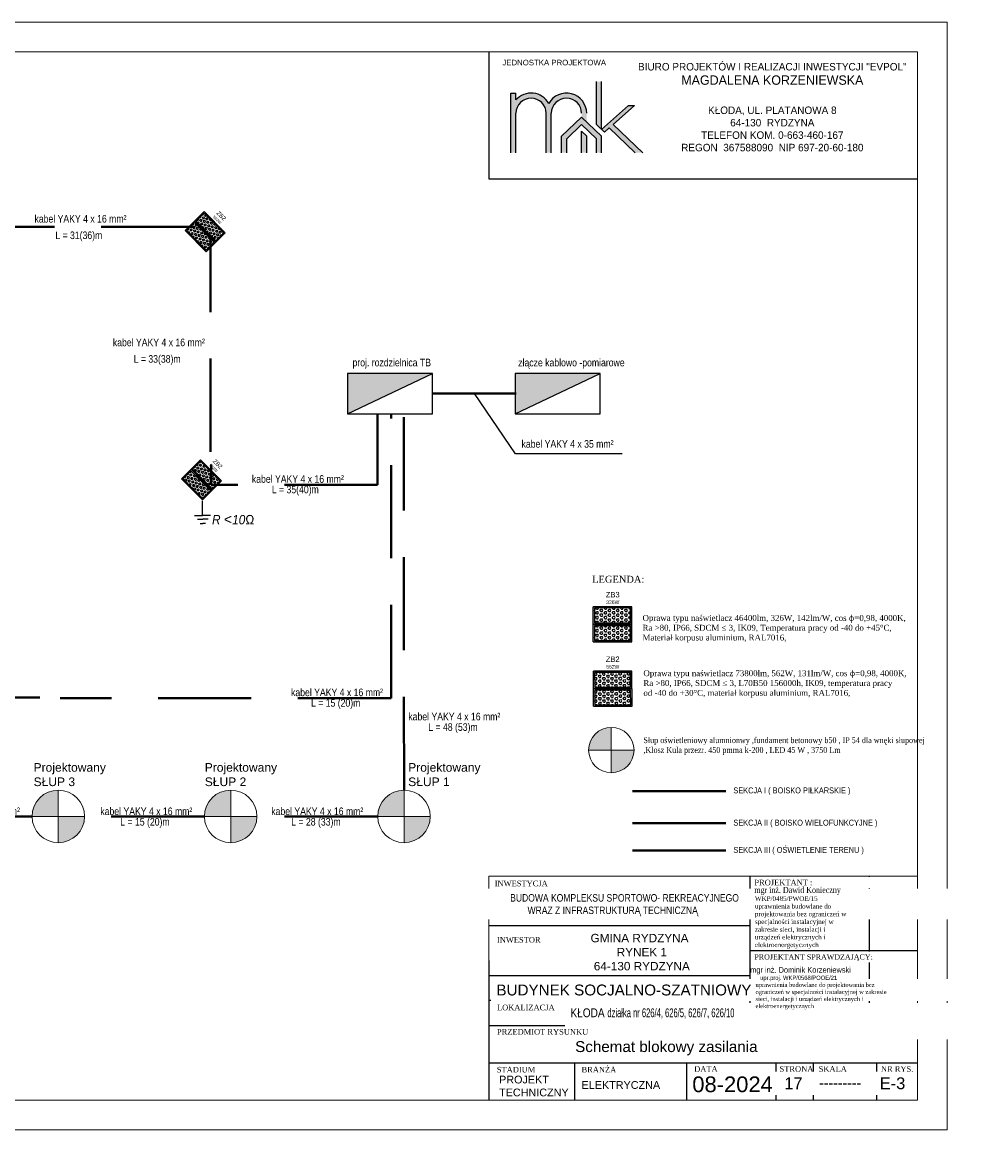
# Model space of a CAD drawing. Header units: millimetres. Extents: x 76855 to 99678, y -15103 to -11972.
# Tile 23 of 28: x 87276 to 89862, y -14942 to -11972. Entities that reach past the tile are written whole.
import ezdxf
from ezdxf.enums import TextEntityAlignment as Align

# ---------------------------------------------------------------- set-up
doc = ezdxf.new("R2010")
doc.units = ezdxf.units.MM
doc.header["$LTSCALE"] = 100
doc.header["$MEASUREMENT"] = 0
doc.linetypes.add('DASHED', pattern=[0.75, 0.5, -0.25])
for name, color, linetype in [('! OPISY', 4, 'Continuous'), ('DRZWI', 7, 'Continuous'), ('Elektryczna', 174, 'Continuous'), ('Instalacja elektryczna', 3, 'Continuous'), ('LL_PODSTAWOWE', 1, 'Continuous'), ('New_ANALIZA.PZT', 7, 'Continuous'), ('New_LEGENDA', 7, 'Continuous'), ('Okno', 4, 'Continuous'), ('Warstwa3', 3, 'Continuous'), ('Warstwa4', 4, 'Continuous'), ('wyposażenie', 4, 'Continuous')]:
    doc.layers.add(name, color=color, linetype=linetype)
doc.layers.add('_To_TABEL_RYSUNK', color=7, linetype='Continuous', lineweight=25)
doc.layers.add('Wentyl', color=4, linetype='Continuous', lineweight=18)
doc.styles.add('styl2', font='TIMES.TTF', dxfattribs={"height": 150})
doc.styles.add('styl3', font='txt.shx', dxfattribs={"height": 100})
doc.styles.add('styl4', font='TIMES.TTF', dxfattribs={"height": 100})
doc.styles.add('style4', font='TIMES.TTF', dxfattribs={"height": 15})
pattern_1 = [(0, (-79.0357, -48.8214), (0, 2.598076), [1.5, -3]), (120, (-79.0357, -48.8214), (-2.25, -1.29904), [1.5, -3]), (60, (-77.5357, -48.8214), (-2.25, 1.29904), [1.5, -3])]
pattern_2 = [(0, (-79.0357, -29.4214), (0, 2.598076), [1.5, -3]), (120, (-79.0357, -29.4214), (-2.25, -1.29904), [1.5, -3]), (60, (-77.5357, -29.4214), (-2.25, 1.29904), [1.5, -3])]

# ---------------------------------------------------------------- blocks, each defined once
blk = doc.blocks.new('P6Z4M9N8L0')
h = blk.add_hatch(color=256)
h.dxf.hatch_style = 1
h.paths.add_polyline_path([(-21.2, 19.2), (-21.2, 0.1), (21.2, 0.1), (21.2, 19.2)])
h.paths.add_polyline_path([(-19.8, 17.8), (-19.8, 1.6), (19.8, 1.6), (19.8, 17.8)], flags=16)
h = blk.add_hatch()
h.set_pattern_fill('HEX', color=256, scale=12)
h.set_pattern_definition(pattern_2)
h.paths.add_polyline_path([(-19.8, 17.8), (-19.8, 1.6), (19.8, 1.6), (19.8, 17.8)])
h = blk.add_hatch(color=256)
h.dxf.hatch_style = 1
h.paths.add_polyline_path([(-21.2, -0.1), (-21.2, -19.2), (21.2, -19.2), (21.2, -0.1)])
h.paths.add_polyline_path([(-19.8, -1.6), (-19.8, -17.8), (19.8, -17.8), (19.8, -1.6)], flags=16)
h = blk.add_hatch()
h.set_pattern_fill('HEX', color=256, scale=12)
h.set_pattern_definition(pattern_1)
h.paths.add_polyline_path([(-19.8, -1.6), (-19.8, -17.8), (19.8, -17.8), (19.8, -1.6)])
for p, q in [((21.2, 19.2), (-21.2, 19.2)), ((-21.2, -19.2), (-21.2, 19.2)), ((-19.8, 17.8), (-19.8, 1.6)), ((19.8, 17.8), (-19.8, 17.8)), ((19.8, 1.6), (19.8, 17.8)), ((21.2, -19.2), (21.2, 19.2)), ((-21.2, 0.1), (21.2, 0.1)), ((-19.8, 1.6), (19.8, 1.6)), ((21.2, -0.1), (-21.2, -0.1)), ((-19.8, -1.6), (-19.8, -17.8)), ((19.8, -1.6), (-19.8, -1.6)), ((19.8, -17.8), (19.8, -1.6)), ((-21.2, -19.2), (21.2, -19.2)), ((-19.8, -17.8), (19.8, -17.8))]:
    blk.add_line(p, q)
for tag, height, p in [('SYMBOL', 6, (0.2, 27.6)), ('MOC', 4, (0.2, 20.9))]:
    blk.add_attdef(tag, text='', height=height).set_placement(p, align=Align.BOTTOM_CENTER)
blk = doc.blocks.new('D7N1Y6G4Z9')
h = blk.add_hatch(color=256)
h.dxf.hatch_style = 1
h.paths.add_polyline_path([(-21.2, 19.2), (-21.2, 0.1), (21.2, 0.1), (21.2, 19.2)])
h.paths.add_polyline_path([(-19.8, 17.8), (-19.8, 1.6), (19.8, 1.6), (19.8, 17.8)], flags=16)
h = blk.add_hatch()
h.set_pattern_fill('HEX', color=256, scale=12)
h.set_pattern_definition(pattern_2)
h.paths.add_polyline_path([(-19.8, 17.8), (-19.8, 1.6), (19.8, 1.6), (19.8, 17.8)])
h = blk.add_hatch(color=256)
h.dxf.hatch_style = 1
h.paths.add_polyline_path([(-21.2, -0.1), (-21.2, -19.2), (21.2, -19.2), (21.2, -0.1)])
h.paths.add_polyline_path([(-19.8, -1.6), (-19.8, -17.8), (19.8, -17.8), (19.8, -1.6)], flags=16)
h = blk.add_hatch()
h.set_pattern_fill('HEX', color=256, scale=12)
h.set_pattern_definition(pattern_1)
h.paths.add_polyline_path([(-19.8, -1.6), (-19.8, -17.8), (19.8, -17.8), (19.8, -1.6)])
for p, q in [((21.2, 19.2), (-21.2, 19.2)), ((-21.2, -19.2), (-21.2, 19.2)), ((-19.8, 17.8), (-19.8, 1.6)), ((19.8, 17.8), (-19.8, 17.8)), ((19.8, 1.6), (19.8, 17.8)), ((21.2, -19.2), (21.2, 19.2)), ((-21.2, 0.1), (21.2, 0.1)), ((-19.8, 1.6), (19.8, 1.6)), ((21.2, -0.1), (-21.2, -0.1)), ((-19.8, -1.6), (-19.8, -17.8)), ((19.8, -1.6), (-19.8, -1.6)), ((19.8, -17.8), (19.8, -1.6)), ((-21.2, -19.2), (21.2, -19.2)), ((-19.8, -17.8), (19.8, -17.8))]:
    blk.add_line(p, q)
for tag, height, p in [('SYMBOL', 6, (0.2, 27.6)), ('MOC', 4, (0.2, 20.9))]:
    blk.add_attdef(tag, text='', height=height).set_placement(p, align=Align.BOTTOM_CENTER)

msp = doc.modelspace()

# ---------------------------------------------------------------- hatches: boundary and pattern name
h = msp.add_hatch(color=256)
h.paths.add_polyline_path([(88587.317, -12322.137), (88587.317, -12162.334), (88600.976, -12162.334), (88600.976, -12180.606, -0.51719898), (88689.029, -12190.25, -0.77390695), (88790.741, -12216.605), (88790.741, -12239.656), (88777.083, -12226.584), (88777.083, -12216.605, 1), (88695.859, -12216.605), (88695.859, -12322.137), (88682.2, -12322.137), (88682.2, -12216.605, 1), (88600.976, -12216.605), (88600.976, -12322.137)])
h.paths.add_polyline_path([(88838.256, -12267.103), (88851.053, -12255.719), (88920.451, -12322.137), (88941.148, -12322.137), (88861.78, -12246.177), (88918.891, -12195.373), (88903.19, -12195.373), (88830.692, -12259.864)])
h.paths.add_polyline_path([(88817.034, -12131.658), (88817.034, -12246.792), (88830.692, -12259.864), (88830.692, -12131.658)])
h.paths.add_polyline_path([(88777.083, -12322.137), (88777.083, -12264.419), (88790.741, -12277.491), (88790.741, -12322.137)])
h = msp.add_hatch(color=256)
h.paths.add_polyline_path([(88587.317, -12322.137), (88587.317, -12162.334), (88600.976, -12162.334), (88600.976, -12180.606, -0.51719898), (88689.029, -12190.25, -0.77390695), (88790.741, -12216.605), (88790.741, -12239.656), (88777.083, -12226.584), (88777.083, -12216.605, 1), (88695.859, -12216.605), (88695.859, -12322.137), (88682.2, -12322.137), (88682.2, -12216.605, 1), (88600.976, -12216.605), (88600.976, -12322.137)])
h.paths.add_polyline_path([(88838.256, -12267.103), (88851.053, -12255.719), (88920.451, -12322.137), (88941.148, -12322.137), (88861.78, -12246.177), (88918.891, -12195.373), (88903.19, -12195.373), (88830.692, -12259.864)])
h.paths.add_polyline_path([(88817.034, -12131.658), (88817.034, -12246.792), (88830.692, -12259.864), (88830.692, -12131.658)])
h.paths.add_polyline_path([(88777.083, -12322.137), (88777.083, -12264.419), (88790.741, -12277.491), (88790.741, -12322.137)])
h = msp.add_hatch(color=256)
h.paths.add_polyline_path([(88587.317, -12322.137), (88587.317, -12162.334), (88600.976, -12162.334), (88600.976, -12180.606, -0.51719898), (88689.029, -12190.25, -0.77390695), (88790.741, -12216.605), (88790.741, -12239.656), (88777.083, -12226.584), (88777.083, -12216.605, 1), (88695.859, -12216.605), (88695.859, -12322.137), (88682.2, -12322.137), (88682.2, -12216.605, 1), (88600.976, -12216.605), (88600.976, -12322.137)])
h.paths.add_polyline_path([(88838.256, -12267.103), (88851.053, -12255.719), (88920.451, -12322.137), (88941.148, -12322.137), (88861.78, -12246.177), (88918.891, -12195.373), (88903.19, -12195.373), (88830.692, -12259.864)])
h.paths.add_polyline_path([(88817.034, -12131.658), (88817.034, -12246.792), (88830.692, -12259.864), (88830.692, -12131.658)])
h.paths.add_polyline_path([(88777.083, -12322.137), (88777.083, -12264.419), (88790.741, -12277.491), (88790.741, -12322.137)])
h = msp.add_hatch(color=256)
h.paths.add_polyline_path([(88587.317, -12322.137), (88587.317, -12162.334), (88600.976, -12162.334), (88600.976, -12180.606, -0.51719898), (88689.029, -12190.25, -0.77390695), (88790.741, -12216.605), (88790.741, -12239.656), (88777.083, -12226.584), (88777.083, -12216.605, 1), (88695.859, -12216.605), (88695.859, -12322.137), (88682.2, -12322.137), (88682.2, -12216.605, 1), (88600.976, -12216.605), (88600.976, -12322.137)])
h.paths.add_polyline_path([(88838.256, -12267.103), (88851.053, -12255.719), (88920.451, -12322.137), (88941.148, -12322.137), (88861.78, -12246.177), (88918.891, -12195.373), (88903.19, -12195.373), (88830.692, -12259.864)])
h.paths.add_polyline_path([(88817.034, -12131.658), (88817.034, -12246.792), (88830.692, -12259.864), (88830.692, -12131.658)])
h.paths.add_polyline_path([(88777.083, -12322.137), (88777.083, -12264.419), (88790.741, -12277.491), (88790.741, -12322.137)])
msp.add_hatch(color=132).paths.add_polyline_path([(88723.474, -12322.137), (88723.474, -12277.891), (88777.083, -12226.584), (88790.741, -12239.656), (88830.692, -12277.891), (88830.692, -12322.137), (88817.034, -12322.137), (88817.034, -12284.627), (88777.083, -12246.392), (88737.132, -12284.627), (88737.132, -12322.137)])
msp.add_hatch(color=132).paths.add_polyline_path([(88723.474, -12322.137), (88723.474, -12277.891), (88777.083, -12226.584), (88790.741, -12239.656), (88830.692, -12277.891), (88830.692, -12322.137), (88817.034, -12322.137), (88817.034, -12284.627), (88777.083, -12246.392), (88737.132, -12284.627), (88737.132, -12322.137)])
msp.add_hatch(color=132).paths.add_polyline_path([(88723.474, -12322.137), (88723.474, -12277.891), (88777.083, -12226.584), (88790.741, -12239.656), (88830.692, -12277.891), (88830.692, -12322.137), (88817.034, -12322.137), (88817.034, -12284.627), (88777.083, -12246.392), (88737.132, -12284.627), (88737.132, -12322.137)])
msp.add_hatch(color=132).paths.add_polyline_path([(88723.474, -12322.137), (88723.474, -12277.891), (88777.083, -12226.584), (88790.741, -12239.656), (88830.692, -12277.891), (88830.692, -12322.137), (88817.034, -12322.137), (88817.034, -12284.627), (88777.083, -12246.392), (88737.132, -12284.627), (88737.132, -12322.137)])
at = {"layer": '_To_TABEL_RYSUNK', "linetype": 'Continuous', "lineweight": 13}
h = msp.add_hatch(color=256, dxfattribs=at)
edge = h.paths.add_edge_path()
edge.add_line((87373.276, -14101.833), (87373.276, -14031.367))
edge.add_arc((87373.276, -14101.833), 70.466, 90, 180)
edge.add_line((87302.811, -14101.833), (87373.276, -14101.833))
h = msp.add_hatch(color=256, dxfattribs=at)
edge = h.paths.add_edge_path()
edge.add_line((87373.276, -14101.833), (87373.276, -14031.367))
edge.add_arc((87373.276, -14101.833), 70.466, 90, 180)
edge.add_line((87302.811, -14101.833), (87373.276, -14101.833))
h = msp.add_hatch(color=256, dxfattribs=at)
edge = h.paths.add_edge_path()
edge.add_line((87835.713, -14101.833), (87835.713, -14031.367))
edge.add_arc((87835.713, -14101.833), 70.466, 90, 180)
edge.add_line((87765.247, -14101.833), (87835.713, -14101.833))
h = msp.add_hatch(color=256, dxfattribs=at)
edge = h.paths.add_edge_path()
edge.add_line((87835.713, -14101.833), (87835.713, -14031.367))
edge.add_arc((87835.713, -14101.833), 70.466, 90, 180)
edge.add_line((87765.247, -14101.833), (87835.713, -14101.833))
h = msp.add_hatch(color=256, dxfattribs=at)
edge = h.paths.add_edge_path()
edge.add_line((88300.705, -14101.833), (88300.705, -14031.367))
edge.add_arc((88300.705, -14101.833), 70.466, 90, 180)
edge.add_line((88230.239, -14101.833), (88300.705, -14101.833))
h = msp.add_hatch(color=256, dxfattribs=at)
edge = h.paths.add_edge_path()
edge.add_line((88300.705, -14101.833), (88300.705, -14031.367))
edge.add_arc((88300.705, -14101.833), 70.466, 90, 180)
edge.add_line((88230.239, -14101.833), (88300.705, -14101.833))
h = msp.add_hatch(color=256, dxfattribs=at)
edge = h.paths.add_edge_path()
edge.add_line((88300.705, -14101.833), (88300.705, -14031.367))
edge.add_arc((88300.705, -14101.833), 70.466, 90, 180)
edge.add_line((88230.239, -14101.833), (88300.705, -14101.833))
h = msp.add_hatch(color=256, dxfattribs=at)
edge = h.paths.add_edge_path()
edge.add_line((87373.276, -14101.833), (87373.276, -14172.299))
edge.add_arc((87373.276, -14101.833), 70.466, 270, 360)
edge.add_line((87443.742, -14101.833), (87373.276, -14101.833))
h = msp.add_hatch(color=256, dxfattribs=at)
edge = h.paths.add_edge_path()
edge.add_line((87373.276, -14101.833), (87373.276, -14172.299))
edge.add_arc((87373.276, -14101.833), 70.466, 270, 360)
edge.add_line((87443.742, -14101.833), (87373.276, -14101.833))
h = msp.add_hatch(color=256, dxfattribs=at)
edge = h.paths.add_edge_path()
edge.add_line((87835.713, -14101.833), (87835.713, -14172.299))
edge.add_arc((87835.713, -14101.833), 70.466, 270, 360)
edge.add_line((87906.179, -14101.833), (87835.713, -14101.833))
h = msp.add_hatch(color=256, dxfattribs=at)
edge = h.paths.add_edge_path()
edge.add_line((87835.713, -14101.833), (87835.713, -14172.299))
edge.add_arc((87835.713, -14101.833), 70.466, 270, 360)
edge.add_line((87906.179, -14101.833), (87835.713, -14101.833))
h = msp.add_hatch(color=256, dxfattribs=at)
edge = h.paths.add_edge_path()
edge.add_line((88300.705, -14101.833), (88300.705, -14172.299))
edge.add_arc((88300.705, -14101.833), 70.466, 270, 360)
edge.add_line((88371.17, -14101.833), (88300.705, -14101.833))
h = msp.add_hatch(color=256, dxfattribs=at)
edge = h.paths.add_edge_path()
edge.add_line((88300.705, -14101.833), (88300.705, -14172.299))
edge.add_arc((88300.705, -14101.833), 70.466, 270, 360)
edge.add_line((88371.17, -14101.833), (88300.705, -14101.833))
h = msp.add_hatch(color=256, dxfattribs=at)
edge = h.paths.add_edge_path()
edge.add_line((88300.705, -14101.833), (88300.705, -14172.299))
edge.add_arc((88300.705, -14101.833), 70.466, 270, 360)
edge.add_line((88371.17, -14101.833), (88300.705, -14101.833))
at = {"layer": 'Instalacja elektryczna', "linetype": 'ByBlock'}
for points in [[(88377.351, -12914.636), (88149.012, -12914.636), (88149.012, -13022.601)], [(88827.047, -12914.636), (88598.708, -12914.636), (88598.708, -13022.601)]]:
    msp.add_hatch(color=256, dxfattribs=at).paths.add_polyline_path(points)
at = {"layer": 'New_ANALIZA.PZT', "linetype": 'Continuous', "lineweight": 13}
h = msp.add_hatch(color=256, dxfattribs=at)
edge = h.paths.add_edge_path()
edge.add_line((88856.752, -13923.89), (88856.752, -13862.98))
edge.add_arc((88856.752, -13923.89), 60.911, 90, 180)
edge.add_line((88795.842, -13923.89), (88856.752, -13923.89))
h = msp.add_hatch(color=256, dxfattribs=at)
edge = h.paths.add_edge_path()
edge.add_line((88856.752, -13923.89), (88856.752, -13984.801))
edge.add_arc((88856.752, -13923.89), 60.911, 270, 360)
edge.add_line((88917.663, -13923.89), (88856.752, -13923.89))

# ---------------------------------------------------------------- linework, layer by layer
for p, q in [((88817.034, -12246.792), (88817.034, -12131.658)), ((88817.034, -12246.792), (88817.034, -12131.658)), ((88817.034, -12246.792), (88817.034, -12131.658)), ((88817.034, -12246.792), (88817.034, -12131.658)), ((88830.692, -12259.864), (88830.692, -12131.658)), ((88830.692, -12259.864), (88830.692, -12131.658)), ((88830.692, -12259.864), (88830.692, -12131.658)), ((88830.692, -12259.864), (88830.692, -12131.658)), ((88587.317, -12322.137), (88587.317, -12162.334)), ((88587.317, -12162.334), (88600.976, -12162.334)), ((88587.317, -12322.137), (88587.317, -12162.334)), ((88587.317, -12162.334), (88600.976, -12162.334)), ((88587.317, -12162.334), (88600.976, -12162.334)), ((88587.317, -12322.137), (88587.317, -12162.334)), ((88587.317, -12162.334), (88600.976, -12162.334)), ((88587.317, -12322.137), (88587.317, -12162.334)), ((88600.976, -12180.606), (88600.976, -12162.334)), ((88600.976, -12180.606), (88600.976, -12162.334)), ((88600.976, -12180.606), (88600.976, -12162.334)), ((88600.976, -12180.606), (88600.976, -12162.334)), ((88830.692, -12259.864), (88903.19, -12195.373)), ((88830.692, -12259.864), (88903.19, -12195.373)), ((88830.692, -12259.864), (88903.19, -12195.373)), ((88830.692, -12259.864), (88903.19, -12195.373)), ((88861.78, -12246.177), (88918.891, -12195.373)), ((88861.78, -12246.177), (88918.891, -12195.373)), ((88861.78, -12246.177), (88918.891, -12195.373)), ((88861.78, -12246.177), (88918.891, -12195.373)), ((88903.19, -12195.373), (88918.891, -12195.373)), ((88903.19, -12195.373), (88918.891, -12195.373)), ((88903.19, -12195.373), (88918.891, -12195.373)), ((88903.19, -12195.373), (88918.891, -12195.373)), ((88600.976, -12322.137), (88600.976, -12216.605)), ((88600.976, -12322.137), (88600.976, -12216.605)), ((88600.976, -12322.137), (88600.976, -12216.605)), ((88600.976, -12322.137), (88600.976, -12216.605)), ((88682.2, -12322.137), (88682.2, -12216.605)), ((88682.2, -12322.137), (88682.2, -12216.605)), ((88682.2, -12322.137), (88682.2, -12216.605)), ((88682.2, -12322.137), (88682.2, -12216.605)), ((88695.859, -12322.137), (88695.859, -12216.605)), ((88695.859, -12322.137), (88695.859, -12216.605)), ((88695.859, -12322.137), (88695.859, -12216.605)), ((88695.859, -12322.137), (88695.859, -12216.605)), ((88777.083, -12322.137), (88777.083, -12264.419)), ((88777.083, -12264.419), (88790.741, -12277.491)), ((88777.083, -12322.137), (88777.083, -12264.419)), ((88777.083, -12264.419), (88790.741, -12277.491)), ((88777.083, -12264.419), (88790.741, -12277.491)), ((88777.083, -12322.137), (88777.083, -12264.419)), ((88777.083, -12264.419), (88790.741, -12277.491)), ((88777.083, -12322.137), (88777.083, -12264.419)), ((88817.034, -12246.792), (88838.256, -12267.103)), ((88817.034, -12246.792), (88838.256, -12267.103)), ((88817.034, -12246.792), (88838.256, -12267.103)), ((88817.034, -12246.792), (88838.256, -12267.103)), ((88838.256, -12267.103), (88851.053, -12255.719)), ((88838.256, -12267.103), (88851.053, -12255.719)), ((88838.256, -12267.103), (88851.053, -12255.719)), ((88838.256, -12267.103), (88851.053, -12255.719)), ((88851.053, -12255.719), (88920.451, -12322.137)), ((88851.053, -12255.719), (88920.451, -12322.137)), ((88851.053, -12255.719), (88920.451, -12322.137)), ((88851.053, -12255.719), (88920.451, -12322.137)), ((88861.78, -12246.177), (88941.148, -12322.137)), ((88861.78, -12246.177), (88941.148, -12322.137)), ((88861.78, -12246.177), (88941.148, -12322.137)), ((88861.78, -12246.177), (88941.148, -12322.137)), ((88790.741, -12322.137), (88790.741, -12277.491)), ((88790.741, -12322.137), (88790.741, -12277.491)), ((88790.741, -12322.137), (88790.741, -12277.491)), ((88790.741, -12322.137), (88790.741, -12277.491))]:
    msp.add_line(p, q)
at = {"color": 132}
for p, q in [((88777.083, -12226.584), (88723.474, -12277.891)), ((88777.083, -12226.584), (88723.474, -12277.891)), ((88777.083, -12226.584), (88723.474, -12277.891)), ((88777.083, -12226.584), (88723.474, -12277.891)), ((88777.083, -12226.584), (88830.692, -12277.891)), ((88777.083, -12226.584), (88830.692, -12277.891)), ((88777.083, -12226.584), (88830.692, -12277.891)), ((88777.083, -12226.584), (88830.692, -12277.891)), ((88777.083, -12246.392), (88737.132, -12284.627)), ((88777.083, -12246.392), (88737.132, -12284.627)), ((88777.083, -12246.392), (88737.132, -12284.627)), ((88777.083, -12246.392), (88737.132, -12284.627)), ((88777.083, -12246.392), (88817.034, -12284.627)), ((88777.083, -12246.392), (88817.034, -12284.627)), ((88777.083, -12246.392), (88817.034, -12284.627)), ((88777.083, -12246.392), (88817.034, -12284.627)), ((88723.474, -12322.137), (88723.474, -12277.891)), ((88723.474, -12322.137), (88723.474, -12277.891)), ((88723.474, -12322.137), (88723.474, -12277.891)), ((88723.474, -12322.137), (88723.474, -12277.891)), ((88737.132, -12322.137), (88737.132, -12284.627)), ((88737.132, -12322.137), (88737.132, -12284.627)), ((88737.132, -12322.137), (88737.132, -12284.627)), ((88737.132, -12322.137), (88737.132, -12284.627)), ((88817.034, -12322.137), (88817.034, -12284.627)), ((88817.034, -12322.137), (88817.034, -12284.627)), ((88817.034, -12322.137), (88817.034, -12284.627)), ((88817.034, -12322.137), (88817.034, -12284.627)), ((88830.692, -12322.137), (88830.692, -12277.891)), ((88830.692, -12322.137), (88830.692, -12277.891)), ((88830.692, -12322.137), (88830.692, -12277.891)), ((88830.692, -12322.137), (88830.692, -12277.891))]:
    msp.add_line(p, q, dxfattribs=at)
for centre, radius, start, end in [((88641.588, -12216.605), 54.271, 29.053853, 138.445689), ((88641.588, -12216.605), 54.271, 29.053853, 138.445689), ((88641.588, -12216.605), 54.271, 29.053853, 138.445689), ((88641.588, -12216.605), 54.271, 29.053853, 138.445689), ((88641.588, -12216.605), 40.612, 0, 180), ((88641.588, -12216.605), 40.612, 0, 180), ((88641.588, -12216.605), 40.612, 0, 180), ((88641.588, -12216.605), 40.612, 0, 180), ((88736.471, -12216.605), 54.271, 0, 150.946147), ((88736.471, -12216.605), 54.271, 0, 150.946147), ((88736.471, -12216.605), 54.271, 0, 150.946147), ((88736.471, -12216.605), 54.271, 0, 150.946147), ((88736.471, -12216.605), 40.612, 0, 180), ((88736.471, -12216.605), 40.612, 0, 180), ((88736.471, -12216.605), 40.612, 0, 180), ((88736.471, -12216.605), 40.612, 0, 180)]:
    msp.add_arc(centre, radius, start, end)
at = {"layer": '_To_TABEL_RYSUNK', "lineweight": 0, "flags": 128}
for points in [[(87373.276, -14101.833), (87373.276, -14031.367, 0.41421356), (87302.811, -14101.833)], [(87373.276, -14101.833), (87373.276, -14031.367, 0.41421356), (87302.811, -14101.833)], [(87835.713, -14101.833), (87835.713, -14031.367, 0.41421356), (87765.247, -14101.833)], [(87835.713, -14101.833), (87835.713, -14031.367, 0.41421356), (87765.247, -14101.833)], [(88300.705, -14101.833), (88300.705, -14031.367, 0.41421356), (88230.239, -14101.833)], [(88300.705, -14101.833), (88300.705, -14031.367, 0.41421356), (88230.239, -14101.833)], [(88300.705, -14101.833), (88300.705, -14031.367, 0.41421356), (88230.239, -14101.833)], [(87373.276, -14101.833), (87373.276, -14172.299, 0.41421356), (87443.742, -14101.833)], [(87373.276, -14101.833), (87373.276, -14172.299, 0.41421356), (87443.742, -14101.833)], [(87835.713, -14101.833), (87835.713, -14172.299, 0.41421356), (87906.179, -14101.833)], [(87835.713, -14101.833), (87835.713, -14172.299, 0.41421356), (87906.179, -14101.833)], [(88300.705, -14101.833), (88300.705, -14172.299, 0.41421356), (88371.17, -14101.833)], [(88300.705, -14101.833), (88300.705, -14172.299, 0.41421356), (88371.17, -14101.833)], [(88300.705, -14101.833), (88300.705, -14172.299, 0.41421356), (88371.17, -14101.833)]]:
    msp.add_lwpolyline(points, format="xyb", close=True, dxfattribs=at)
at = {"layer": '_To_TABEL_RYSUNK', "lineweight": 0}
for centre in [(87373.276, -14101.833), (87373.276, -14101.833), (87835.713, -14101.833), (87835.713, -14101.833), (88300.705, -14101.833), (88300.705, -14101.833), (88300.705, -14101.833)]:
    msp.add_circle(centre, 70.466, dxfattribs=at)
at = {"layer": 'DRZWI', "color": 4, "linetype": 'Continuous'}
for p, q in [((89228.076, -14395.509), (88528.076, -14395.509)), ((89678.076, -14462.176), (89228.076, -14462.176)), ((89228.076, -14528.842), (88528.076, -14528.842))]:
    msp.add_line(p, q, dxfattribs=at)
at = {"layer": 'Elektryczna', "color": 1, "lineweight": 25}
for p, q in [((87760.149, -13294.558), (87760.213, -13255.603, -3843.516)), ((87738.562, -13294.558), (87760.149, -13294.558)), ((87746.761, -13305.07), (87760.955, -13305.07)), ((87781.735, -13294.558), (87760.149, -13294.558)), ((87775.149, -13305.07), (87760.955, -13305.07)), ((87754.154, -13316.475), (87760.955, -13316.475)), ((87767.756, -13316.475), (87760.955, -13316.475))]:
    msp.add_line(p, q, dxfattribs=at)
at = {"layer": 'Instalacja elektryczna', "linetype": 'ByBlock'}
for p, q in [((88149.012, -12914.636), (88149.012, -13022.601)), ((88377.351, -12914.636), (88149.012, -12914.636)), ((88149.012, -13022.601), (88377.351, -12914.636)), ((88377.351, -13022.601), (88377.351, -12914.636)), ((88598.708, -12914.636), (88598.708, -13022.601)), ((88827.047, -12914.636), (88598.708, -12914.636)), ((88598.708, -13022.601), (88827.047, -12914.636)), ((88827.047, -13022.601), (88827.047, -12914.636)), ((88149.012, -13022.601), (88377.351, -13022.601)), ((88598.708, -13022.601), (88827.047, -13022.601))]:
    msp.add_line(p, q, dxfattribs=at)
at = {"layer": 'Instalacja elektryczna', "color": 1, "linetype": 'ByBlock'}
for p, q in [((88599.988, -13129.349), (88489.756, -12967.527)), ((88885.733, -13129.349), (88599.988, -13129.349))]:
    msp.add_line(p, q, dxfattribs=at)
at = {"layer": 'New_ANALIZA.PZT', "lineweight": 0, "flags": 128}
for points in [[(88856.752, -13923.89), (88856.752, -13862.98, 0.41421356), (88795.842, -13923.89)], [(88856.752, -13923.89), (88856.752, -13984.801, 0.41421356), (88917.663, -13923.89)]]:
    msp.add_lwpolyline(points, format="xyb", close=True, dxfattribs=at)
at = {"layer": 'New_LEGENDA', "lineweight": 0}
msp.add_circle((88856.752, -13923.89), 60.911, dxfattribs=at)
at = {"layer": 'Warstwa3', "color": 5, "linetype": 'DASHED', "lineweight": 40, "ltscale": 5}
for p, q in [((87738.196, -12521.365), (86351.283, -12521.365)), ((87781.311, -13124.375), (87781.311, -12555.405)), ((88229.737, -13212.498), (88229.737, -13022.601)), ((87783.093, -13212.506), (87783.093, -13158.03)), ((88229.737, -13212.498), (87783.093, -13212.506)), ((89163.672, -14033.681), (88816.672, -14033.681))]:
    msp.add_line(p, q, dxfattribs=at)
at = {"layer": 'Warstwa3', "color": 1, "linetype": 'DASHED', "lineweight": 40, "ltscale": 5}
msp.add_line((88601.169, -12967.525), (88378.344, -12967.529), dxfattribs=at)
at = {"layer": 'Warstwa3', "linetype": 'DASHED', "lineweight": 40, "ltscale": 5}
for p, q in [((88265.931, -13784.578), (88265.931, -13022.601)), ((87324.109, -13783.164), (86348.393, -13783.177)), ((88265.931, -13784.578), (87378.03, -13784.573))]:
    msp.add_line(p, q, dxfattribs=at)
at = {"layer": 'Warstwa3', "color": 6, "linetype": 'DASHED', "lineweight": 40, "ltscale": 5}
for p, q in [((88300.705, -14031.367), (88300.294, -13022.601)), ((87302.811, -14101.833), (86981.62, -14101.833)), ((87765.247, -14101.833), (87442.683, -14101.833)), ((88230.009, -14101.833), (87906.179, -14101.833)), ((89163.672, -14193.199), (88816.672, -14193.199))]:
    msp.add_line(p, q, dxfattribs=at)
at = {"layer": 'Warstwa3', "color": 3, "linetype": 'DASHED', "lineweight": 40, "ltscale": 5}
msp.add_line((89163.672, -14120.224), (88816.672, -14120.224), dxfattribs=at)
at = {"layer": 'Warstwa4'}
for p, q in [((88528.076, -12052.069), (88528.076, -12392.069)), ((88528.076, -12052.069), (88528.076, -12392.069)), ((88528.076, -12052.069), (88528.076, -12392.069)), ((88528.076, -12052.069), (88528.076, -12392.069)), ((88528.076, -12392.069), (89678.076, -12392.069)), ((88528.076, -12392.069), (89678.076, -12392.069)), ((88528.076, -12392.069), (89678.076, -12392.069)), ((88528.076, -12392.069), (89678.076, -12392.069)), ((88528.076, -12392.069), (89678.076, -12392.069)), ((88528.076, -12392.069), (89678.076, -12392.069)), ((89228.076, -14262.176), (89228.076, -14587.176)), ((89548.076, -14262.176), (89548.076, -14662.176)), ((88528.076, -14488.538), (88528.076, -14862.176)), ((89228.076, -14595.509), (88528.076, -14595.509)), ((89228.076, -14587.176), (89228.076, -14662.176)), ((88528.076, -14662.176), (89678.076, -14662.176)), ((88528.076, -14762.176), (89678.076, -14762.176)), ((88758.076, -14762.176), (88758.076, -14862.176)), ((89058.076, -14762.176), (89058.076, -14862.176)), ((89298.076, -14762.176), (89298.076, -14862.176)), ((89398.076, -14762.176), (89398.076, -14862.176)), ((89568.076, -14762.176), (89568.076, -14862.176))]:
    msp.add_line(p, q, dxfattribs=at)
at = {"layer": 'Wentyl'}
for p, q in [((89758.076, -14942.176), (89758.076, -11972.176)), ((89678.076, -14262.176), (88528.076, -14262.176)), ((89678.076, -14762.176), (89678.076, -14262.176))]:
    msp.add_line(p, q, dxfattribs=at)
msp.add_lwpolyline([(88528.076, -14262.176), (89678.076, -14262.176), (89678.076, -14862.176), (88528.076, -14862.176)], close=True, dxfattribs=at)

# ---------------------------------------------------------------- block references
at = {"layer": 'LL_PODSTAWOWE', "linetype": 'ByBlock'}
for name, p, xscale, yscale, zscale, rotation, values in [('P6Z4M9N8L0', (87767.123, -12533.905), 1.878859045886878, 1.878859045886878, 1.878859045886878, 314.8602317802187, {'SYMBOL': 'ZB2', 'MOC': '562W'}), ('P6Z4M9N8L0', (87757.516, -13199.23), 1.878859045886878, 1.878859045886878, 1.878859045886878, 314.8602317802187, {'SYMBOL': 'ZB2', 'MOC': '562W'}), ('D7N1Y6G4Z9', (88860.113, -13586.566, -4982.335), 2.449999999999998, 2.449999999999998, 2.449999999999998, 0.02541320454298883, {'SYMBOL': 'ZB3', 'MOC': '326W'}), ('P6Z4M9N8L0', (88860.44, -13759.265), 2.435558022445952, 2.435558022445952, 2.435558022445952, 0.3130090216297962, {'SYMBOL': 'ZB2', 'MOC': '562W'})]:
    msp.add_blockref(name, p, dxfattribs=dict(at, xscale=xscale, yscale=yscale, zscale=zscale, rotation=rotation)).add_auto_attribs(values)

# ---------------------------------------------------------------- texts
at = {"layer": '! OPISY', "attachment_point": 1}
for s, insert, char_height, width, style in [('{\\fArial CE|b0|i0|c238|p34;JEDNOSTKA PROJEKTOWA}', (88564.392, -12073.034), 15, 470.4602, 'styl3'), ('{\\fArial CE|b0|i0|c238|p34;JEDNOSTKA PROJEKTOWA}', (88564.392, -12073.034), 15, 470.4602, 'styl3'), ('{\\fArial CE|b0|i0|c238|p34;JEDNOSTKA PROJEKTOWA}', (88564.392, -12073.034), 15, 470.4602, 'styl3'), ('{\\fArial CE|b0|i0|c238|p34;JEDNOSTKA PROJEKTOWA}', (88564.392, -12073.034), 15, 470.4602, 'styl3'), ('{\\A1;WKP/0485/PWOE/15\\Puprawnienia budowlane do projektowania bez ograniczeń w specjalności instalacyjnej w zakresie sieci, instalacji i urządzeń elektrycznych i elektroenergetycznych}', (89241.942, -14315.858), 12.393989, 247.57897, 'styl4')]:
    msp.add_mtext(s, dxfattribs=dict(at, insert=insert, char_height=char_height, width=width, style=style))
at = {"layer": '! OPISY', "insert": (88790.2, -12081.688), "char_height": 25, "width": 996.9537, "attachment_point": 1}
msp.add_mtext('\\pxqc;{\\fEras Light ITC|b0|i0|c0|p34;\\H0.8x;BIURO PROJEKTÓW I REALIZACJI INWESTYCJI "EVPOL"\\P\\fEras Medium ITC|b0|i0|c0|p34;\\H1.25x;MAGDALENA KORZENIEWSKA\\P\\fEras Light ITC|b1|i0|c0|p34;\\P\\fEras Light ITC|b0|i0|c0|p34;\\H0.8x;KŁODA, UL. PLATANOWA 8\\P64-130  RYDZYNA\\PTELEFON KOM. 0-663-460-167\\PREGON  367588090  NIP 697-20-60-180}', dxfattribs=at)
msp.add_mtext('\\pxqc;{\\fEras Light ITC|b0|i0|c0|p34;\\H0.8x;BIURO PROJEKTÓW I REALIZACJI INWESTYCJI "EVPOL"\\P\\fEras Medium ITC|b0|i0|c0|p34;\\H1.25x;MAGDALENA KORZENIEWSKA\\P\\fEras Light ITC|b1|i0|c0|p34;\\P\\fEras Light ITC|b0|i0|c0|p34;\\H0.8x;KŁODA, UL. PLATANOWA 8\\P64-130  RYDZYNA\\PTELEFON KOM. 0-663-460-167\\PREGON  367588090  NIP 697-20-60-180}', dxfattribs=at)
msp.add_mtext('\\pxqc;{\\fEras Light ITC|b0|i0|c0|p34;\\H0.8x;BIURO PROJEKTÓW I REALIZACJI INWESTYCJI "EVPOL"\\P\\fEras Medium ITC|b0|i0|c0|p34;\\H1.25x;MAGDALENA KORZENIEWSKA\\P\\fEras Light ITC|b1|i0|c0|p34;\\P\\fEras Light ITC|b0|i0|c0|p34;\\H0.8x;KŁODA, UL. PLATANOWA 8\\P64-130  RYDZYNA\\PTELEFON KOM. 0-663-460-167\\PREGON  367588090  NIP 697-20-60-180}', dxfattribs=at)
msp.add_mtext('\\pxqc;{\\fEras Light ITC|b0|i0|c0|p34;\\H0.8x;BIURO PROJEKTÓW I REALIZACJI INWESTYCJI "EVPOL"\\P\\fEras Medium ITC|b0|i0|c0|p34;\\H1.25x;MAGDALENA KORZENIEWSKA\\P\\fEras Light ITC|b1|i0|c0|p34;\\P\\fEras Light ITC|b0|i0|c0|p34;\\H0.8x;KŁODA, UL. PLATANOWA 8\\P64-130  RYDZYNA\\PTELEFON KOM. 0-663-460-167\\PREGON  367588090  NIP 697-20-60-180}', dxfattribs=at)
at = {"layer": '_To_TABEL_RYSUNK', "char_height": 23.1336, "width": 235.86334, "attachment_point": 1}
for s, insert in [('{\\fArial|b0|i0|c238|p34;Projektowany\\PSŁUP 3}', (87306.96, -13958.8)), ('{\\fArial|b0|i0|c238|p34;Projektowany\\PSŁUP 2}', (87766.199, -13958.8)), ('{\\fArial|b0|i0|c238|p34;Projektowany\\PSŁUP 1}', (88311.907, -13958.8))]:
    msp.add_mtext(s, dxfattribs=dict(at, insert=insert))
at = {"layer": 'DRZWI', "color": 0, "linetype": 'Continuous', "char_height": 20.286, "width": 951.78485, "attachment_point": 1, "style": 'styl2'}
for s, insert in [('{\\fArial Narrow|b0|i0|c238|p34;kabel YAKY 4 x 16 mm²}', (87309.42, -12489.254)), ('{\\fArial Narrow|b0|i0|c238|p34;L = 31(36)m}', (87365.303, -12533.493)), ('{\\fArial Narrow|b0|i0|c238|p34;kabel YAKY 4 x 16 mm²}', (87519.586, -12820.716)), ('{\\fArial Narrow|b0|i0|c238|p34;L = 33(38)m}', (87575.469, -12864.955)), ('{\\fArial Narrow|b0|i0|c238|p34;kabel YAKY 4 x 35 mm²}', (88615.989, -13092.8)), ('{\\fArial Narrow|b0|i0|c238|p34;kabel YAKY 4 x 16 mm²}', (87892.576, -13186.908)), ('{\\fArial Narrow|b0|i0|c238|p34;L = 35(40)m}', (87946.119, -13215.062)), ('{\\fArial Narrow|b0|i0|c238|p34;kabel YAKY 4 x 16 mm²}', (87997.661, -13759.067)), ('{\\fArial Narrow|b0|i0|c238|p34;L = 15 (20)m}', (88051.204, -13787.22)), ('{\\fArial Narrow|b0|i0|c238|p34;kabel YAKY 4 x 16 mm²}', (88312.31, -13823.918)), ('{\\fArial Narrow|b0|i0|c238|p34;L = 48 (53)m}', (88365.853, -13852.071)), ('{\\fArial Narrow|b0|i0|c238|p34;kabel YAKY 4 x 16 mm²}', (87023.69, -14077.882)), ('{\\fArial Narrow|b0|i0|c238|p34;kabel YAKY 4 x 16 mm²}', (87486.055, -14077.882)), ('{\\fArial Narrow|b0|i0|c238|p34;kabel YAKY 4 x 16 mm²}', (87944.667, -14077.882)), ('{\\fArial Narrow|b0|i0|c238|p34;L = 15 (20)m}', (87539.598, -14106.035)), ('{\\fArial Narrow|b0|i0|c238|p34;L = 28 (33)m}', (87998.21, -14106.035))]:
    msp.add_mtext(s, dxfattribs=dict(at, insert=insert))
at = {"layer": 'DRZWI', "color": 4, "linetype": 'Continuous', "attachment_point": 1, "style": 'styl2'}
for s, insert, char_height, width in [('{\\fArial Narrow|b0|i0|c238|p34;proj. rozdzielnica TB}', (88162.566, -12874.656), 20.286, 951.78485), ('{\\fArial Narrow|b0|i0|c238|p34;złącze kablowo -pomiarowe\\P}', (88607.051, -12874.778), 20.286, 951.78485), ('{\\fTimes New Roman|b0|i0|c238|p18;LEGENDA:}', (88805.476, -13456.519), 18.522, 740.27711)]:
    msp.add_mtext(s, dxfattribs=dict(at, insert=insert, char_height=char_height, width=width))
at = {"layer": 'DRZWI', "color": 5, "linetype": 'Continuous', "insert": (89184.247, -14024.158), "char_height": 15.778, "width": 740.27711, "attachment_point": 1, "style": 'styl2'}
msp.add_mtext('{\\fArial Narrow|b0|i0|c238|p34;SEKCJA I ( BOISKO PIŁKARSKIE )}', dxfattribs=at)
at = {"layer": 'DRZWI', "color": 3, "linetype": 'Continuous', "insert": (89184.247, -14110.713), "char_height": 15.778, "width": 740.27711, "attachment_point": 1, "style": 'styl2'}
msp.add_mtext('{\\fArial Narrow|b0|i0|c238|p34;SEKCJA II ( BOISKO WIELOFUNKCYJNE )}', dxfattribs=at)
at = {"layer": 'DRZWI', "color": 6, "linetype": 'Continuous', "insert": (89184.247, -14183.687), "char_height": 15.778, "width": 740.27711, "attachment_point": 1, "style": 'styl2'}
msp.add_mtext('{\\fArial Narrow|b0|i0|c238|p34;SEKCJA III ( OŚWIETLENIE TERENU )}', dxfattribs=at)
at = {"layer": 'Elektryczna', "lineweight": 0, "insert": (87785.723, -13291.421), "char_height": 25.2, "width": 247.05101, "attachment_point": 1}
msp.add_mtext('{\\fArial|b0|i1|c238|p34;\\W0.9;\\C1;R \\fArial|b0|i0|c238|p34;\\H1.083x;\\W1;<\\fArial|b0|i1|c238|p34;\\H0.9234x;\\W0.9;10Ω}', dxfattribs=at)
at = {"layer": 'Okno', "attachment_point": 1, "style": 'styl3'}
for s, insert, char_height, width in [('{\\fArial|b0|i0|c238|p34;              GMINA RYDZYNA\\P                      RYNEK 1\\P               64-130 RYDZYNA}', (88678.437, -14416.745), 22.57493, 1642.40072), ('{\\fTimes New Roman|b0|i0|c238|p18;---------}', (89414.257, -14803.228), 25, 294.9)]:
    msp.add_mtext(s, dxfattribs=dict(at, insert=insert, char_height=char_height, width=width))
at = {"layer": 'Warstwa4', "attachment_point": 1}
for s, insert, char_height, width, style in [('{\\fTimes New Roman|b0|i0|c238|p18;INWESTYCJA}', (88543.957, -14274.088), 15, 203.942, 'styl3'), ('{\\fTimes New Roman|b0|i0|c238|p18;INWESTOR}', (88550.052, -14425.236), 15, 203.942, 'styl3'), ('{\\fTimes New Roman|b0|i0|c238|p18;OBIEKT}', (88550.052, -14542.868), 15, 203.942, 'styl3'), ('{\\fTimes New Roman|b0|i0|c238|p18;LOKALIZACJA}', (88550.052, -14606.506), 15, 203.942, 'styl3'), ('{\\fTimes New Roman|b0|i0|c238|p18;PRZEDMIOT RYSUNKU}', (88550.052, -14671.837), 15, 409.18096, 'styl3'), ('{\\fTimes New Roman|b0|i0|c238|p18;STADIUM}', (88549.609, -14773.326), 15, 203.942, 'styl3'), ('{\\fTimes New Roman|b0|i0|c238|p18;BRANŻA}', (88776.908, -14773.326), 15, 203.942, 'styl3'), ('{\\fTimes New Roman|b0|i0|c238|p18;DATA}', (89079.068, -14771.437), 15, 203.942, 'styl3'), ('{\\fTimes New Roman|b0|i0|c238|p18;STRONA}', (89308.089, -14771.437), 15, 203.942, 'styl3'), ('{\\fTimes New Roman|b0|i0|c238|p18;SKALA}', (89413.059, -14771.437), 15, 203.942, 'styl3'), ('{\\fArial|b0|i0|c238|p34;PROJEKT\\PTECHNICZNY}', (88555.707, -14796.999), 20.7306, 912.8675, 'style4'), ('{\\fArial CE|b0|i0|c238|p34;ELEKTRYCZNA}', (88776.981, -14811.53), 20.7306, 912.8675, 'style4')]:
    msp.add_mtext(s, dxfattribs=dict(at, insert=insert, char_height=char_height, width=width, style=style))
at = {"layer": 'wyposażenie', "linetype": 'ByBlock', "lineweight": 50, "ltscale": 25, "char_height": 15.778, "attachment_point": 1, "style": 'styl2'}
for s, insert, width in [('Oprawa typu naświetlacz 46400lm, 326W, 142lm/W, cos {\\fMicrosoft YaHei Light|b0|i0|c238|p34;ϕ}=0,98, 4000K, \\PRa >80, IP66, SDCM ≤ 3, IK09, Temperatura pracy od -40 do +45°C, \\PMateriał korpusu aluminium, RAL7016, ', (88940.55, -13561.723), 2181.16202), ('Oprawa typu naświetlacz 73800lm, 562W, 131lm/W, cos {\\fMicrosoft YaHei Light|b0|i0|c238|p34;ϕ}=0,98, 4000K, \\PRa >80, IP66, SDCM ≤ 3, L70B50 156000h, IK09, temperatura pracy \\Pod -40 do +30°C, materiał korpusu aluminium, RAL7016, ', (88942.854, -13709.98), 2182.4735), ('{\\W0.75;\\fArial|b0|i0|c238|p18;\\P\\fTimes New Roman|b0|i0|c238|p18;Słup oświetleniowy alumnionwy ,fundament betonowy b50 , IP 54 dla wnęki słupowej ,Klosz Kula przezr. 450 pmma k-200 , LED 45 W , 3750 Lm}', (88942.854, -13863.167), 666.466)]:
    msp.add_mtext(s, dxfattribs=dict(at, insert=insert, width=width))

# ---------------------------------------------------------------- next in the draw order: texts
at = {"layer": 'Warstwa4', "insert": (89552.266, -14801.537), "char_height": 31.59, "width": 221.25, "attachment_point": 1, "style": 'styl3', "bg_fill": 2}
msp.add_mtext('{\\fArial|b0|i0|c238|p34;  E-3}', dxfattribs=at)

# ---------------------------------------------------------------- next in the draw order: linework, layer by layer
at = {"layer": 'Wentyl'}
for points in [[(85558.076, -14942.176), (89758.076, -14942.176), (89758.076, -11972.176), (85558.076, -11972.176)], [(85788.076, -12052.176), (89678.076, -12052.176), (89678.076, -14862.176), (85788.076, -14862.176)]]:
    msp.add_lwpolyline(points, close=True, dxfattribs=at)

# ---------------------------------------------------------------- next in the draw order: texts
at = {"layer": 'Warstwa4', "insert": (89580.107, -14771.437), "char_height": 15, "width": 203.942, "attachment_point": 1, "style": 'styl3'}
msp.add_mtext('{\\fTimes New Roman|b0|i0|c238|p18;NR RYS.}', dxfattribs=at)

# ---------------------------------------------------------------- next in the draw order: texts
at = {"layer": 'Okno', "insert": (88759.715, -14704.353), "char_height": 29.18779, "width": 2123.508, "attachment_point": 1, "style": 'styl3', "bg_fill": 2}
msp.add_mtext('{\\farial|b0|i0|c238|p34;Schemat blokowy zasilania }', dxfattribs=at)
at = {"layer": 'Warstwa4', "linetype": 'ByBlock', "insert": (89240.545, -14271.59), "char_height": 15, "width": 378.84799, "attachment_point": 1, "style": 'styl3', "bg_fill": 2}
msp.add_mtext('{\\fTimes New Roman|b0|i0|c238|p18;PROJEKTANT :}', dxfattribs=at)

# ---------------------------------------------------------------- next in the draw order: linework, layer by layer
at = {"layer": 'Wentyl'}
msp.add_line((89758.076, -14942.176), (89758.076, -11972.176), dxfattribs=at)
for points in [[(85558.076, -14942.176), (89758.076, -14942.176), (89758.076, -11972.176), (85558.076, -11972.176)], [(85788.076, -12052.176), (89678.076, -12052.176), (89678.076, -14862.176), (85788.076, -14862.176)]]:
    msp.add_lwpolyline(points, close=True, dxfattribs=at)

# ---------------------------------------------------------------- next in the draw order: texts
at = {"layer": '! OPISY', "insert": (89240.216, -14290.607), "char_height": 16.52532, "width": 438.64806, "attachment_point": 1, "style": 'styl4'}
msp.add_mtext('{\\W0.85;mgr inż. Dawid Konieczny}', dxfattribs=at)

# ---------------------------------------------------------------- next in the draw order: texts
at = {"layer": 'Okno', "width": 2123.508, "attachment_point": 1, "style": 'styl3', "bg_fill": 2}
for s, insert, char_height in [('\\pxqc;{\\fArial Narrow|b0|i0|c238|p34;\\H0.685218x;          BUDOWA KOMPLEKSU SPORTOWO- REKREACYJNEGO \\P\\H1x;WRAZ Z INFRASTRUKTURĄ TECHNICZNĄ}', (87798.699, -14310.164), 29.1878), ('{\\farial|b0|i0|c238|p34;BUDYNEK SOCJALNO-SZATNIOWY}', (88548.555, -14552.605), 29.18779)]:
    msp.add_mtext(s, dxfattribs=dict(at, insert=insert, char_height=char_height))
at = {"layer": 'Warstwa4', "insert": (89308.444, -14801.537), "char_height": 31.59, "width": 221.25, "attachment_point": 1, "style": 'styl3', "bg_fill": 2}
msp.add_mtext('{\\fArial|b0|i0|c238|p34; 17}', dxfattribs=at)

# ---------------------------------------------------------------- next in the draw order: texts
at = {"layer": '! OPISY', "insert": (89161.777, -14505.757), "char_height": 15.12081, "width": 401.36669, "attachment_point": 1, "style": 'styl4'}
msp.add_mtext('\\pxi0,l0.254167,sm1,qc;{\\W0.85;\\fArial Narrow|b0|i0|c238|p34;\\W1;mgr inż. Dominik Korzeniewski', dxfattribs=at)
at = {"layer": 'Okno', "insert": (88747.118, -14616.474), "char_height": 29.18779, "width": 2123.508, "attachment_point": 1, "style": 'styl3', "bg_fill": 2}
msp.add_mtext('{\\fArial Narrow|b0|i0|c238|p34;\\H0.809229x;KŁODA \\W0.75;działka nr 626/4, 626/5, 626/7, 626/10\\P\\farial|b0|i0|c238|p34;\\H1.235745x;\\W1; }', dxfattribs=at)
at = {"layer": 'Warstwa4', "insert": (89074.068, -14799.013), "char_height": 42.12, "width": 295, "attachment_point": 1, "style": 'styl3'}
msp.add_mtext('{\\farial|b0|i0|c238|p34;08\\farial|b0|i0|c0|p34;-2024}', dxfattribs=at)

# ---------------------------------------------------------------- next in the draw order: texts
at = {"layer": '! OPISY', "insert": (89243.692, -14528.862), "char_height": 11.340605, "width": 307.01718, "attachment_point": 1, "style": 'styl4'}
msp.add_mtext('\\pxi0,l1.091667,sm1,ql;{\\fArial Narrow|b0|i0|c238|p34;\\H1x;upr.proj. WKP/0568/POOE/21\\P\\pi0,l0,s*1,q*;\\A1;\\fTimes New Roman|b0|i0|c238|p18;\\H1x;uprawnienia budowlane do projektowania bez ograniczeń w specjalności instalacyjnej w zakresie sieci, instalacji i urządzeń elektrycznych i elektroenergetycznych', dxfattribs=at)
at = {"layer": 'Warstwa4', "linetype": 'ByBlock', "insert": (89240.545, -14471.59), "char_height": 14, "width": 378.84799, "attachment_point": 1, "style": 'styl3', "bg_fill": 2}
msp.add_mtext('{\\fTimes New Roman|b0|i0|c238|p18;PROJEKTANT SPRAWDZAJĄCY:}', dxfattribs=at)

doc.saveas('drawing.dxf')
